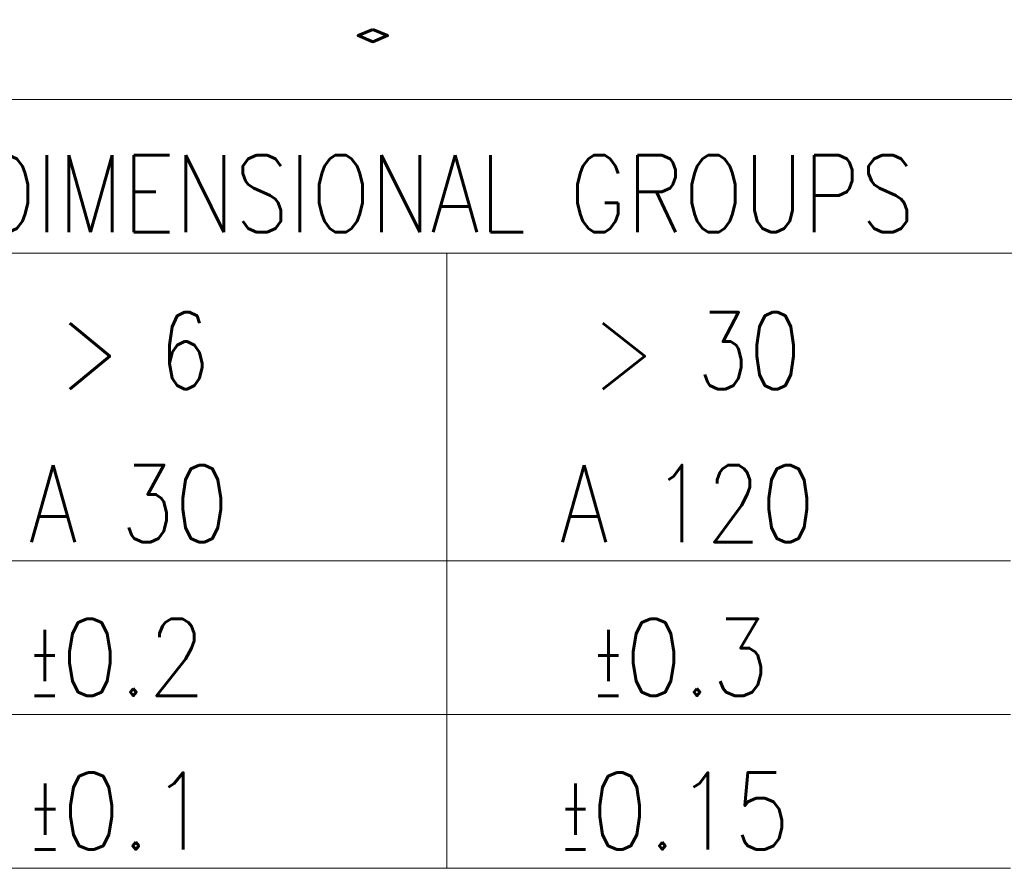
# Model space of a CAD drawing. Header units: millimetres. Extents: x 4 to 836, y 3 to 589.
# Tile 49 of 94: x 675 to 694, y 20 to 37. Entities that reach past the tile are written whole.
import ezdxf

# ---------------------------------------------------------------- set-up
doc = ezdxf.new("R2010")
doc.units = ezdxf.units.MM
doc.layers.add('1', color=7, linetype='Continuous', true_color=0xffffff)
doc.layers.add('256', color=7, linetype='Continuous', true_color=0xffffff)
doc.styles.add('blockfont', font='simplex.shx')
doc.styles.add('ideas_simplex', font='simplex.shx')

msp = doc.modelspace()

# ---------------------------------------------------------------- linework, layer by layer
at = {"layer": '256', "color": 4, "linetype": 'Continuous', "lineweight": 18}
for p, q in [((646, 35), (836, 35)), ((661, 32), (716, 32)), ((683, 32), (683, 20)), ((672, 26), (683, 26)), ((683, 26), (694, 26)), ((672, 23), (683, 23)), ((683, 23), (694, 23))]:
    msp.add_line(p, q, dxfattribs=at)
at = {"layer": '256', "color": 3, "linetype": 'Continuous', "lineweight": 18}
for p, q in [((672, 20), (683, 20)), ((683, 20), (694, 20))]:
    msp.add_line(p, q, dxfattribs=at)

# ---------------------------------------------------------------- texts
at = {"layer": '1', "color": 7, "linetype": 'Continuous', "lineweight": 18, "insert": (680.12, 36.129), "char_height": 2.5, "attachment_point": 7, "line_spacing_factor": 1.204819, "style": 'ideas_simplex'}
msp.add_mtext('\\W2.6797;.', dxfattribs=at)
at = {"layer": '256', "color": 1, "linetype": 'Continuous', "lineweight": 13, "insert": (676.264, 36.425), "char_height": 3, "attachment_point": 7, "line_spacing_factor": 0.903614, "style": 'blockfont'}
msp.add_mtext('\\W0.9844; ', dxfattribs=at)
at = {"layer": '256', "color": 4, "linetype": 'Continuous', "lineweight": 13, "char_height": 1.5, "attachment_point": 7, "line_spacing_factor": 0.903614, "style": 'blockfont'}
for s, insert in [('\\W0.8260;DIMENSIONAL GROUPS', (673.867, 32.414)), ('\\W0.7568;> 6', (675.449, 29.35)), ('\\W0.7923;> 30', (685.842, 29.35)), ('\\W0.8203;A 30', (674.842, 26.367)), ('\\W0.8237;A 120', (685.204, 26.367)), ('\\W0.8810;\\W0.4405;%%p\\W0.8810;0.2', (674.842, 23.367)), ('\\W0.8810;\\W0.4405;%%p\\W0.8810;0.3', (685.842, 23.367)), ('\\W0.9011;\\W0.4506;%%p\\W0.9011;0.1', (674.842, 20.367)), ('\\W0.8644;\\W0.4322;%%p\\W0.8644;0.15', (685.204, 20.367))]:
    msp.add_mtext(s, dxfattribs=dict(at, insert=insert))

doc.saveas('drawing.dxf')
